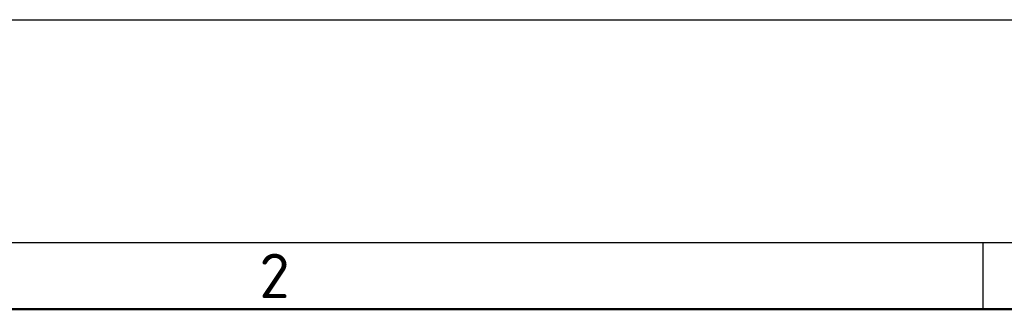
# Model space of a CAD drawing. Header units: millimetres. Extents: x 0 to 4200, y 0 to 2970.
# Tile 9 of 19: x 1067 to 1510, y 2840 to 2970. Entities that reach past the tile are written whole.
import ezdxf

# ---------------------------------------------------------------- set-up
doc = ezdxf.new("R2010")
doc.units = ezdxf.units.MM
doc.header["$LTSCALE"] = 10
doc.layers.add('AM_BOR', color=7, linetype='Continuous', lineweight=50)
doc.styles.add('Note', font='isocpeur.ttf')

# ---------------------------------------------------------------- blocks, each defined once
blk = doc.blocks.new('MT_ISO_A3')
at = {"layer": 'AM_BOR', "lineweight": 25}
for p, q in [((20, 287), (410, 287)), ((150, 287), (150, 284))]:
    blk.add_line(p, q, dxfattribs=at)
at = {"layer": 'AM_BOR', "lineweight": 50}
blk.add_line((23, 284), (407, 284), dxfattribs=at)
at = {"layer": 'Defpoints', "lineweight": 25}
blk.add_line((0, 297), (420, 297), dxfattribs=at)
at = {"layer": 'AM_BOR', "lineweight": 25, "insert": (117.5, 285.5), "char_height": 2, "attachment_point": 4, "style": 'Note'}
blk.add_mtext('\\fISOCPEUR|b0|i0;\\H2.0000;2', dxfattribs=at)

msp = doc.modelspace()

# ---------------------------------------------------------------- block references
at = {"lineweight": 0, "xscale": 10, "yscale": 10, "zscale": 10}
msp.add_blockref('MT_ISO_A3', (0, 0), dxfattribs=at)

doc.saveas('drawing.dxf')
